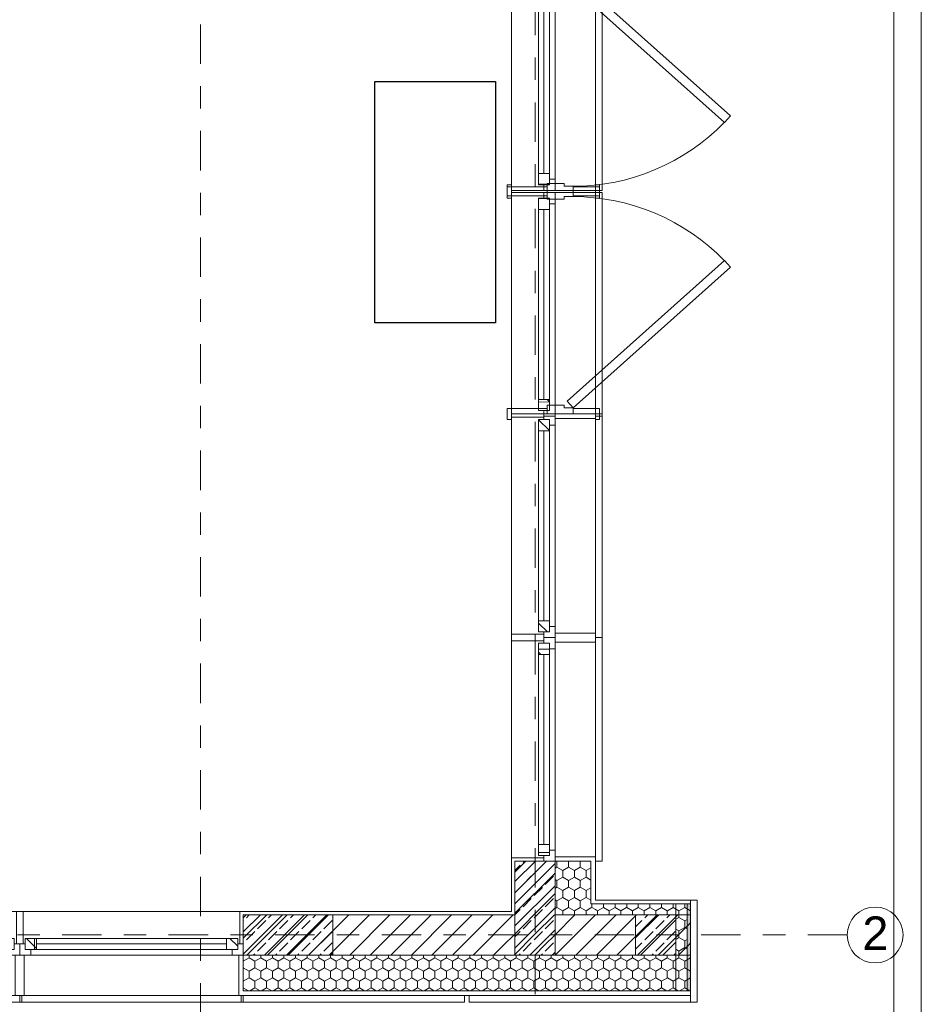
# Model space of a CAD drawing. Extents: x 5465377 to 5465550, y 5925276 to 5925338.
# Tile 23 of 182: x 5465393.15 to 5465397.19, y 5925281.86 to 5925286.26. Entities that reach past the tile are written whole.
import ezdxf

# ---------------------------------------------------------------- set-up
doc = ezdxf.new("R2010")
doc.units = 0
doc.header["$MEASUREMENT"] = 0
doc.header["$XCLIPFRAME"] = 2
doc.linetypes.add('Krawędzie ukryte', pattern=[0.19561111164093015, 0.1411111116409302, -0.05449999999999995])
doc.linetypes.add('Kropki i Kreski', pattern=[0.33513888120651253, 0.1763888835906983, -0.08819444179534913, 0, -0.07055555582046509])
for name, color, linetype, lineweight in [('#DEMCAD_RURA_OSL_Nr_Pióra__141', 7, 'Continuous', 0), ('0_Nr_Pióra__1', 7, 'Continuous', 13), ('0_Nr_Pióra__121', 255, 'Continuous', 0), ('0_Nr_Pióra__141', 7, 'Continuous', 0), ('0_Nr_Pióra__142', 7, 'Continuous', 18), ('0_Nr_Pióra__61', 251, 'Continuous', 20), ('_ARCH_Sciany_Nr_Pióra__141', 7, 'Continuous', 0), ('_ARCH_Sciany_Nr_Pióra__142', 7, 'Continuous', 18), ('Drzwi ArchiCAD_Nr_Pióra__141', 7, 'Continuous', 0), ('EGBD03_Nr_Pióra__141', 7, 'Continuous', 0), ('Okna ArchiCADa_Nr_Pióra__103', 31, 'Continuous', 15), ('Okna ArchiCADa_Nr_Pióra__141', 7, 'Continuous', 0), ('tabelki_Nr_pióra__7_Nr_Pióra__141', 7, 'Continuous', 0)]:
    doc.layers.add(name, color=color, linetype=linetype, lineweight=lineweight)
doc.layers.add('_ARCH_Sciany', color=7, linetype='Continuous')
doc.layers.add('EGBD03', color=7, linetype='Continuous')
doc.styles.add('GENERATED_STYLE_1', font='arial.ttf')
picture_1 = doc.add_image_def('image1.jpg', size_in_pixel=(300, 150))
pattern_1 = [(90.00000000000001, (5464021.330722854, 5925651.473568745), (-0.05196152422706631, 0), [0.03, -0.06]), (90.00000000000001, (5464021.304742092, 5925651.518568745), (-0.05196152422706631, 0), [0.03, -0.06]), (150.0000000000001, (5464021.330722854, 5925651.503568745), (0.02598076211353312, 0.04500000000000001), [0.03, -0.06]), (150.0000000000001, (5464021.27876133, 5925651.503568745), (0.02598076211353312, 0.04500000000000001), [0.03, -0.06]), (-149.9999999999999, (5464021.330722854, 5925651.473568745), (-0.0259807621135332, 0.04499999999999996), [0.03, -0.05999999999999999]), (-149.9999999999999, (5464021.27876133, 5925651.473568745), (-0.0259807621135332, 0.04499999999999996), [0.03, -0.05999999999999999])]
pattern_2 = [(45, (5464021.330722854, 5925651.473568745), (-0.04596193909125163, 0.04596193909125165), [])]
pattern_3 = [(90.00000000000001, (5464021.330722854, 5925651.473568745), (-0.0649999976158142, 0), []), (45.00000000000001, (5464021.330722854, 5925651.473568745), (-0.0649999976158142, 0.06499999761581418), [])]
pattern_4 = [(45, (5464021.330722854, 5925651.473568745), (-0.04949747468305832, 0.04949747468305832), []), (45, (5464021.305974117, 5925651.498317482), (-0.04949747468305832, 0.04949747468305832), [0.0525, -0.0175])]

# ---------------------------------------------------------------- blocks, each defined once
blk = doc.blocks.new('O1 rozwierane 12', base_point=(5464021.330722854, 5925651.473568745))
at = {"layer": 'Okna ArchiCADa_Nr_Pióra__103', "linetype": 'Continuous'}
h = blk.add_hatch(dxfattribs=at)
h.set_pattern_fill('cegła_szamotowa', color=256, style=0, pattern_type=2)
h.set_pattern_definition(pattern_3)
h.paths.add_polyline_path([(5464020.855722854, 5925651.398568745), (5464020.905722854, 5925651.398568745), (5464020.905722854, 5925651.448568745), (5464020.855722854, 5925651.448568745)], flags=0)
h = blk.add_hatch(dxfattribs=at)
h.set_pattern_fill('cegła_szamotowa', color=256, style=0, pattern_type=2)
h.set_pattern_definition(pattern_3)
h.paths.add_polyline_path([(5464021.805722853, 5925651.448568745), (5464021.755722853, 5925651.448568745), (5464021.755722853, 5925651.398568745), (5464021.805722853, 5925651.398568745)], flags=0)
at = {"layer": 'Okna ArchiCADa_Nr_Pióra__141', "linetype": 'Continuous'}
for p, q in [((5464020.830722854, 5925651.653568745), (5464020.830722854, 5925651.683568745)), ((5464020.830722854, 5925651.683568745), (5464021.830722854, 5925651.683568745)), ((5464021.830722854, 5925651.683568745), (5464021.830722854, 5925651.653568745)), ((5464020.850722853, 5925651.653568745), (5464021.810722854, 5925651.653568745)), ((5464020.880722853, 5925651.473568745), (5464020.830722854, 5925651.473568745)), ((5464020.830722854, 5925651.473568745), (5464020.830722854, 5925651.423568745)), ((5464020.830722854, 5925651.473568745), (5464020.830722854, 5925651.423568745)), ((5464020.880722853, 5925651.448568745), (5464020.880722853, 5925651.473568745)), ((5464021.780722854, 5925651.473568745), (5464020.880722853, 5925651.473568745)), ((5464021.830722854, 5925651.473568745), (5464021.780722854, 5925651.473568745)), ((5464021.780722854, 5925651.473568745), (5464021.780722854, 5925651.448568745)), ((5464021.830722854, 5925651.423568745), (5464021.830722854, 5925651.473568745)), ((5464021.830722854, 5925651.473568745), (5464021.830722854, 5925651.423568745)), ((5464020.830722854, 5925651.423568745), (5464020.855722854, 5925651.423568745)), ((5464020.855722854, 5925651.423568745), (5464020.855722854, 5925651.448568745)), ((5464020.855722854, 5925651.448568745), (5464020.880722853, 5925651.448568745)), ((5464020.905722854, 5925651.448568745), (5464020.855722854, 5925651.448568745)), ((5464020.855722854, 5925651.448568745), (5464020.855722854, 5925651.398568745)), ((5464020.905722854, 5925651.448568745), (5464021.755722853, 5925651.448568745)), ((5464020.905722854, 5925651.398568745), (5464020.905722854, 5925651.448568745)), ((5464020.905722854, 5925651.423568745), (5464021.755722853, 5925651.423568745)), ((5464021.805722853, 5925651.448568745), (5464021.755722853, 5925651.448568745)), ((5464021.755722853, 5925651.448568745), (5464021.755722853, 5925651.398568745)), ((5464021.780722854, 5925651.448568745), (5464021.805722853, 5925651.448568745)), ((5464021.805722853, 5925651.448568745), (5464021.805722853, 5925651.423568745)), ((5464021.805722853, 5925651.398568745), (5464021.805722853, 5925651.448568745)), ((5464021.805722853, 5925651.423568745), (5464021.830722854, 5925651.423568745)), ((5464020.855722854, 5925651.398568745), (5464020.905722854, 5925651.398568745)), ((5464020.905722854, 5925651.398568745), (5464021.755722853, 5925651.398568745)), ((5464020.905722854, 5925651.398568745), (5464021.755722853, 5925651.398568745)), ((5464021.755722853, 5925651.398568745), (5464021.805722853, 5925651.398568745)), ((5464020.845722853, 5925651.278568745), (5464021.815722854, 5925651.278568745)), ((5464020.845722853, 5925651.278568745), (5464021.815722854, 5925651.278568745))]:
    blk.add_line(p, q, dxfattribs=at)
blk = doc.blocks.new('D1 Drzwi proste 12', base_point=(5464021.330722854, 5925651.473568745))
at = {"layer": 'Drzwi ArchiCAD_Nr_Pióra__141', "linetype": 'Continuous'}
for p, q in [((5464021.174582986, 5925652.178250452), (5464021.144723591, 5925652.151634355)), ((5464021.802722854, 5925651.473568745), (5464021.174582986, 5925652.178250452)), ((5464021.144723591, 5925652.151634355), (5464021.772863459, 5925651.446952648)), ((5464020.805722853, 5925651.573568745), (5464020.805722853, 5925651.592568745)), ((5464020.805722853, 5925651.592568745), (5464020.855722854, 5925651.592568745)), ((5464020.855722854, 5925651.592568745), (5464020.855722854, 5925651.573568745)), ((5464021.805722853, 5925651.592568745), (5464021.855722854, 5925651.592568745)), ((5464021.805722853, 5925651.573568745), (5464021.805722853, 5925651.592568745)), ((5464021.855722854, 5925651.592568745), (5464021.855722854, 5925651.573568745)), ((5464020.855722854, 5925651.573568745), (5464020.805722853, 5925651.573568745)), ((5464020.830722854, 5925651.573568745), (5464020.805722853, 5925651.573568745)), ((5464020.830722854, 5925651.473568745), (5464020.830722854, 5925651.573568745)), ((5464020.830722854, 5925651.573568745), (5464020.855722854, 5925651.573568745)), ((5464020.830722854, 5925651.573568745), (5464020.830722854, 5925651.553568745)), ((5464020.830722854, 5925651.553568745), (5464020.830722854, 5925651.473568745)), ((5464020.855722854, 5925651.573568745), (5464020.855722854, 5925651.473568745)), ((5464021.805722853, 5925651.473568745), (5464021.805722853, 5925651.573568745)), ((5464021.805722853, 5925651.573568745), (5464021.830722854, 5925651.573568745)), ((5464021.855722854, 5925651.573568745), (5464021.805722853, 5925651.573568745)), ((5464021.830722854, 5925651.573568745), (5464021.830722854, 5925651.473568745)), ((5464021.830722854, 5925651.573568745), (5464021.830722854, 5925651.553568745)), ((5464021.830722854, 5925651.573568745), (5464021.855722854, 5925651.573568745)), ((5464021.830722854, 5925651.553568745), (5464021.830722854, 5925651.473568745)), ((5464020.855722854, 5925651.473568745), (5464020.830722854, 5925651.473568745)), ((5464020.858722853, 5925651.473568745), (5464020.830722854, 5925651.473568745)), ((5464020.830722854, 5925651.473568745), (5464020.830722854, 5925651.358568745)), ((5464020.830722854, 5925651.473568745), (5464020.830722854, 5925651.393568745)), ((5464020.858722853, 5925651.433568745), (5464020.858722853, 5925651.473568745)), ((5464021.772863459, 5925651.446952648), (5464021.802722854, 5925651.473568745)), ((5464021.830722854, 5925651.473568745), (5464021.802722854, 5925651.473568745)), ((5464021.802722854, 5925651.473568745), (5464021.802722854, 5925651.433568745)), ((5464021.830722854, 5925651.473568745), (5464021.805722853, 5925651.473568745)), ((5464021.830722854, 5925651.358568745), (5464021.830722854, 5925651.473568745)), ((5464021.830722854, 5925651.473568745), (5464021.830722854, 5925651.393568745)), ((5464020.870722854, 5925651.433568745), (5464020.858722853, 5925651.433568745)), ((5464020.870722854, 5925651.358568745), (5464020.870722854, 5925651.433568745)), ((5464021.802722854, 5925651.433568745), (5464021.790722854, 5925651.433568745)), ((5464021.790722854, 5925651.433568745), (5464021.790722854, 5925651.358568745)), ((5464020.830722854, 5925651.393568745), (5464020.830722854, 5925651.358568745)), ((5464021.830722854, 5925651.393568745), (5464021.830722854, 5925651.358568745)), ((5464020.830722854, 5925651.198568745), (5464020.830722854, 5925651.358568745)), ((5464020.830722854, 5925651.358568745), (5464020.855722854, 5925651.358568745)), ((5464020.830722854, 5925651.358568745), (5464020.870722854, 5925651.358568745)), ((5464020.830722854, 5925651.358568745), (5464020.830722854, 5925651.213568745)), ((5464020.855722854, 5925651.358568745), (5464020.855722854, 5925651.198568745)), ((5464021.790722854, 5925651.358568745), (5464021.830722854, 5925651.358568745)), ((5464021.805722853, 5925651.198568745), (5464021.805722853, 5925651.358568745)), ((5464021.805722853, 5925651.358568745), (5464021.830722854, 5925651.358568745)), ((5464021.830722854, 5925651.358568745), (5464021.830722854, 5925651.198568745)), ((5464021.830722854, 5925651.358568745), (5464021.830722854, 5925651.213568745)), ((5464020.805722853, 5925651.179568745), (5464020.805722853, 5925651.198568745)), ((5464020.805722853, 5925651.198568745), (5464020.855722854, 5925651.198568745)), ((5464020.830722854, 5925651.198568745), (5464020.805722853, 5925651.198568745)), ((5464020.830722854, 5925651.213568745), (5464020.830722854, 5925651.198568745)), ((5464020.855722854, 5925651.198568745), (5464020.830722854, 5925651.198568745)), ((5464020.855722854, 5925651.198568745), (5464020.855722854, 5925651.179568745)), ((5464021.830722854, 5925651.198568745), (5464021.805722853, 5925651.198568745)), ((5464021.805722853, 5925651.198568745), (5464021.855722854, 5925651.198568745)), ((5464021.805722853, 5925651.179568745), (5464021.805722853, 5925651.198568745)), ((5464021.830722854, 5925651.213568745), (5464021.830722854, 5925651.198568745)), ((5464021.830722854, 5925651.198568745), (5464021.855722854, 5925651.198568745)), ((5464021.855722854, 5925651.198568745), (5464021.855722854, 5925651.179568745)), ((5464020.855722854, 5925651.179568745), (5464020.805722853, 5925651.179568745)), ((5464021.855722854, 5925651.179568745), (5464021.805722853, 5925651.179568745))]:
    blk.add_line(p, q, dxfattribs=at)
blk.add_arc((5464021.802722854, 5925651.473568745), 0.944, 134.1417183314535, 180, dxfattribs=at)
blk = doc.blocks.new('D1 Drzwi proste 12_2', base_point=(5464021.330722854, 5925651.473568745))
at = {"layer": 'Drzwi ArchiCAD_Nr_Pióra__141', "linetype": 'Continuous'}
for p, q in [((5464021.174582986, 5925652.178250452), (5464021.144723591, 5925652.151634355)), ((5464021.802722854, 5925651.473568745), (5464021.174582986, 5925652.178250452)), ((5464021.144723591, 5925652.151634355), (5464021.772863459, 5925651.446952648)), ((5464020.805722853, 5925651.573568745), (5464020.805722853, 5925651.592568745)), ((5464020.805722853, 5925651.592568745), (5464020.855722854, 5925651.592568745)), ((5464020.855722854, 5925651.592568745), (5464020.855722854, 5925651.573568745)), ((5464021.805722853, 5925651.592568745), (5464021.855722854, 5925651.592568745)), ((5464021.805722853, 5925651.573568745), (5464021.805722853, 5925651.592568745)), ((5464021.855722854, 5925651.592568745), (5464021.855722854, 5925651.573568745)), ((5464020.855722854, 5925651.573568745), (5464020.805722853, 5925651.573568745)), ((5464020.830722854, 5925651.573568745), (5464020.805722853, 5925651.573568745)), ((5464020.830722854, 5925651.473568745), (5464020.830722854, 5925651.573568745)), ((5464020.830722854, 5925651.573568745), (5464020.855722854, 5925651.573568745)), ((5464020.830722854, 5925651.573568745), (5464020.830722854, 5925651.553568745)), ((5464020.830722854, 5925651.553568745), (5464020.830722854, 5925651.473568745)), ((5464020.855722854, 5925651.573568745), (5464020.855722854, 5925651.473568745)), ((5464021.805722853, 5925651.473568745), (5464021.805722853, 5925651.573568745)), ((5464021.805722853, 5925651.573568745), (5464021.830722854, 5925651.573568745)), ((5464021.855722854, 5925651.573568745), (5464021.805722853, 5925651.573568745)), ((5464021.830722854, 5925651.573568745), (5464021.830722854, 5925651.473568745)), ((5464021.830722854, 5925651.573568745), (5464021.830722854, 5925651.553568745)), ((5464021.830722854, 5925651.573568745), (5464021.855722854, 5925651.573568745)), ((5464021.830722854, 5925651.553568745), (5464021.830722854, 5925651.473568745)), ((5464020.855722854, 5925651.473568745), (5464020.830722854, 5925651.473568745)), ((5464020.858722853, 5925651.473568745), (5464020.830722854, 5925651.473568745)), ((5464020.830722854, 5925651.473568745), (5464020.830722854, 5925651.358568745)), ((5464020.830722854, 5925651.473568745), (5464020.830722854, 5925651.393568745)), ((5464020.858722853, 5925651.433568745), (5464020.858722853, 5925651.473568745)), ((5464021.772863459, 5925651.446952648), (5464021.802722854, 5925651.473568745)), ((5464021.830722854, 5925651.473568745), (5464021.802722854, 5925651.473568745)), ((5464021.802722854, 5925651.473568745), (5464021.802722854, 5925651.433568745)), ((5464021.830722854, 5925651.473568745), (5464021.805722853, 5925651.473568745)), ((5464021.830722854, 5925651.358568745), (5464021.830722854, 5925651.473568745)), ((5464021.830722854, 5925651.473568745), (5464021.830722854, 5925651.393568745)), ((5464020.870722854, 5925651.433568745), (5464020.858722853, 5925651.433568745)), ((5464020.870722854, 5925651.358568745), (5464020.870722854, 5925651.433568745)), ((5464021.802722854, 5925651.433568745), (5464021.790722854, 5925651.433568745)), ((5464021.790722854, 5925651.433568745), (5464021.790722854, 5925651.358568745)), ((5464020.830722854, 5925651.393568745), (5464020.830722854, 5925651.358568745)), ((5464021.830722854, 5925651.393568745), (5464021.830722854, 5925651.358568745)), ((5464020.830722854, 5925651.198568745), (5464020.830722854, 5925651.358568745)), ((5464020.830722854, 5925651.358568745), (5464020.855722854, 5925651.358568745)), ((5464020.830722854, 5925651.358568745), (5464020.870722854, 5925651.358568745)), ((5464020.830722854, 5925651.358568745), (5464020.830722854, 5925651.213568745)), ((5464020.855722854, 5925651.358568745), (5464020.855722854, 5925651.198568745)), ((5464021.790722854, 5925651.358568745), (5464021.830722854, 5925651.358568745)), ((5464021.805722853, 5925651.198568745), (5464021.805722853, 5925651.358568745)), ((5464021.805722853, 5925651.358568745), (5464021.830722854, 5925651.358568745)), ((5464021.830722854, 5925651.358568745), (5464021.830722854, 5925651.198568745)), ((5464021.830722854, 5925651.358568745), (5464021.830722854, 5925651.213568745)), ((5464020.805722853, 5925651.179568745), (5464020.805722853, 5925651.198568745)), ((5464020.805722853, 5925651.198568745), (5464020.855722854, 5925651.198568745)), ((5464020.830722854, 5925651.198568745), (5464020.805722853, 5925651.198568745)), ((5464020.830722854, 5925651.213568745), (5464020.830722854, 5925651.198568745)), ((5464020.855722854, 5925651.198568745), (5464020.830722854, 5925651.198568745)), ((5464020.855722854, 5925651.198568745), (5464020.855722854, 5925651.179568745)), ((5464021.830722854, 5925651.198568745), (5464021.805722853, 5925651.198568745)), ((5464021.805722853, 5925651.198568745), (5464021.855722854, 5925651.198568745)), ((5464021.805722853, 5925651.179568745), (5464021.805722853, 5925651.198568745)), ((5464021.830722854, 5925651.213568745), (5464021.830722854, 5925651.198568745)), ((5464021.830722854, 5925651.198568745), (5464021.855722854, 5925651.198568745)), ((5464021.855722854, 5925651.198568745), (5464021.855722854, 5925651.179568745)), ((5464020.855722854, 5925651.179568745), (5464020.805722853, 5925651.179568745)), ((5464021.855722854, 5925651.179568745), (5464021.805722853, 5925651.179568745))]:
    blk.add_line(p, q, dxfattribs=at)
blk.add_arc((5464021.802722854, 5925651.473568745), 0.944, 134.1417183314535, 180, dxfattribs=at)
blk = doc.blocks.new('Ściana_435', base_point=(5465395.354072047, 5925282.27533285))
at = {"layer": '_ARCH_Sciany_Nr_Pióra__141', "linetype": 'Continuous'}
h = blk.add_hatch(dxfattribs=at)
h.set_pattern_fill('cegła_zwykła', color=256, style=0, pattern_type=2)
h.set_pattern_definition(pattern_2)
h.paths.add_polyline_path([(5465395.369072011, 5925282.26033285), (5465395.549072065, 5925282.26033285), (5465395.549072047, 5925282.500332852), (5465395.499072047, 5925282.500332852), (5465395.369072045, 5925282.500332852)], flags=0)
h = blk.add_hatch(dxfattribs=at)
h.set_pattern_fill('Styropian2', color=256, style=0, pattern_type=2)
h.set_pattern_definition(pattern_1)
h.paths.add_polyline_path([(5465395.709072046, 5925282.500332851), (5465395.549072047, 5925282.500332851), (5465395.549072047, 5925282.310332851), (5465395.709072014, 5925282.310332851)], flags=0)
h = blk.add_hatch(dxfattribs=at)
h.set_pattern_fill('Styropian2', color=256, style=0, pattern_type=2)
h.set_pattern_definition(pattern_1)
h.paths.add_polyline_path([(5465395.709072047, 5925282.26033285), (5465395.709072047, 5925282.310332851), (5465395.549072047, 5925282.310332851), (5465395.549072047, 5925282.26033285)], flags=0)
h = blk.add_hatch(dxfattribs=at)
h.set_pattern_fill('Styropian2', color=256, style=0, pattern_type=2)
h.set_pattern_definition(pattern_1)
h.paths.add_polyline_path([(5465395.729072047, 5925282.26033285), (5465395.729072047, 5925282.310332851), (5465395.709072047, 5925282.310332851), (5465395.709072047, 5925282.26033285)], flags=0)
h = blk.add_hatch(dxfattribs=at)
h.set_pattern_fill('cegła_zwykła', color=256, style=0, pattern_type=2)
h.set_pattern_definition(pattern_2)
h.paths.add_polyline_path([(5465395.549072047, 5925282.08033285), (5465395.549072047, 5925282.26033285), (5465395.369072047, 5925282.26033285)], flags=0)
h = blk.add_hatch(dxfattribs=at)
h.set_pattern_fill('cegła_zwykła', color=256, style=0, pattern_type=2)
h.set_pattern_definition(pattern_2)
h.paths.add_polyline_path([(5465395.709072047, 5925282.08033285), (5465395.709072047, 5925282.26033285), (5465395.549072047, 5925282.26033285), (5465395.549072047, 5925282.08033285)], flags=0)
h = blk.add_hatch(dxfattribs=at)
h.set_pattern_fill('cegła_zwykła', color=256, style=0, pattern_type=2)
h.set_pattern_definition(pattern_2)
h.paths.add_polyline_path([(5465395.729072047, 5925282.08033285), (5465395.729072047, 5925282.26033285), (5465395.709072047, 5925282.26033285), (5465395.709072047, 5925282.08033285)], flags=0)
h = blk.add_hatch(dxfattribs=at)
h.set_pattern_fill('Styropian2', color=256, style=0, pattern_type=2)
h.set_pattern_definition(pattern_1)
h.paths.add_polyline_path([(5465395.709072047, 5925282.08033285), (5465395.549072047, 5925282.08033285)], flags=0)
h = blk.add_hatch(dxfattribs=at)
h.set_pattern_fill('Styropian2', color=256, style=0, pattern_type=2)
h.set_pattern_definition(pattern_1)
h.paths.add_polyline_path([(5465395.709072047, 5925281.92033285), (5465395.709072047, 5925282.08033285), (5465395.549072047, 5925282.08033285)], flags=0)
h = blk.add_hatch(dxfattribs=at)
h.set_pattern_fill('Styropian2', color=256, style=0, pattern_type=2)
h.set_pattern_definition(pattern_1)
h.paths.add_polyline_path([(5465395.729072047, 5925281.92033285), (5465395.729072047, 5925282.08033285), (5465395.709072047, 5925282.08033285), (5465395.709072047, 5925281.92033285)], flags=0)
for p, q in [((5465395.354072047, 5925284.49033285), (5465395.354072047, 5925284.48533285)), ((5465395.354072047, 5925284.48533285), (5465395.499072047, 5925284.48533285)), ((5465395.499072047, 5925284.49033285), (5465395.499072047, 5925284.48533285)), ((5465395.549072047, 5925284.49033285), (5465395.549072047, 5925284.48033285)), ((5465395.729072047, 5925284.48033285), (5465395.549072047, 5925284.48033285)), ((5465395.729072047, 5925284.49033285), (5465395.729072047, 5925284.48033285)), ((5465395.354072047, 5925283.515332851), (5465395.499072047, 5925283.515332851)), ((5465395.354072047, 5925283.50033285), (5465395.354072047, 5925283.515332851)), ((5465395.354072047, 5925283.50033285), (5465395.354072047, 5925283.48533285)), ((5465395.354072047, 5925283.48533285), (5465395.499072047, 5925283.48533285)), ((5465395.499072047, 5925283.50033285), (5465395.499072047, 5925283.515332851)), ((5465395.499072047, 5925283.50033285), (5465395.499072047, 5925283.48533285)), ((5465395.729072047, 5925283.520332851), (5465395.549072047, 5925283.520332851)), ((5465395.549072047, 5925283.50033285), (5465395.549072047, 5925283.520332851)), ((5465395.549072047, 5925283.50033285), (5465395.549072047, 5925283.48033285)), ((5465395.729072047, 5925283.50033285), (5465395.729072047, 5925283.520332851)), ((5465395.729072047, 5925283.50033285), (5465395.729072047, 5925283.48033285)), ((5465395.729072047, 5925283.48033285), (5465395.549072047, 5925283.48033285)), ((5465395.354072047, 5925282.515332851), (5465395.499072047, 5925282.515332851)), ((5465395.354072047, 5925282.50033285), (5465395.354072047, 5925282.515332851)), ((5465395.499072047, 5925282.50033285), (5465395.499072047, 5925282.515332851)), ((5465395.729072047, 5925282.520332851), (5465395.549072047, 5925282.520332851)), ((5465395.549072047, 5925282.50033285), (5465395.549072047, 5925282.520332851)), ((5465395.729072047, 5925282.50033285), (5465395.729072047, 5925282.520332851)), ((5465395.354072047, 5925282.50033285), (5465395.354072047, 5925282.27533285)), ((5465395.549072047, 5925282.50033285), (5465395.499072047, 5925282.50033285)), ((5465395.709072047, 5925282.50033285), (5465395.549072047, 5925282.50033285)), ((5465395.709072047, 5925282.310332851), (5465395.709072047, 5925282.50033285)), ((5465395.729072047, 5925282.32533285), (5465395.729072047, 5925282.50033285)), ((5465395.729072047, 5925282.310332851), (5465395.709072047, 5925282.310332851)), ((5465395.709072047, 5925281.92033285), (5465395.729072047, 5925281.92033285))]:
    blk.add_line(p, q, dxfattribs=at)
at = {"layer": '_ARCH_Sciany_Nr_Pióra__142', "linetype": 'Continuous'}
for p, q in [((5465395.369072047, 5925282.50033285), (5465395.369072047, 5925282.26033285)), ((5465395.369072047, 5925282.50033285), (5465395.499072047, 5925282.50033285)), ((5465395.549072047, 5925282.26033285), (5465395.549072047, 5925282.50033285)), ((5465395.709072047, 5925282.26033285), (5465395.549072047, 5925282.26033285)), ((5465395.729072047, 5925282.26033285), (5465395.709072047, 5925282.26033285)), ((5465395.549072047, 5925282.08033285), (5465395.709072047, 5925282.08033285)), ((5465395.709072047, 5925282.08033285), (5465395.729072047, 5925282.08033285))]:
    blk.add_line(p, q, dxfattribs=at)
at = {"layer": 'Drzwi ArchiCAD_Nr_Pióra__141', "linetype": 'Continuous', "xscale": -1, "rotation": 270.000000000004}
blk.add_blockref('D1 Drzwi proste 12', (5465395.629072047, 5925285.99033285), dxfattribs=at)
at = {"layer": 'Drzwi ArchiCAD_Nr_Pióra__141', "linetype": 'Continuous', "rotation": 270.000000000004}
blk.add_blockref('D1 Drzwi proste 12_2', (5465395.629072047, 5925285.00033285), dxfattribs=at)
at = {"layer": 'Okna ArchiCADa_Nr_Pióra__141', "linetype": 'Continuous', "rotation": 270.000000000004}
for p in [(5465395.549072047, 5925286.00033285), (5465395.549072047, 5925284.99033285), (5465395.549072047, 5925284.00033285), (5465395.549072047, 5925283.00033285)]:
    blk.add_blockref('O1 rozwierane 12', p, dxfattribs=at)
blk = doc.blocks.new('O1 rozwierane 12_4', base_point=(5464021.330722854, 5925651.473568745))
at = {"layer": 'Okna ArchiCADa_Nr_Pióra__103', "linetype": 'Continuous'}
h = blk.add_hatch(dxfattribs=at)
h.set_pattern_fill('cegła_szamotowa', color=256, style=0, pattern_type=2)
h.set_pattern_definition(pattern_3)
h.paths.add_polyline_path([(5464020.855722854, 5925651.398568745), (5464020.905722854, 5925651.398568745), (5464020.905722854, 5925651.448568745), (5464020.855722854, 5925651.448568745)], flags=0)
h = blk.add_hatch(dxfattribs=at)
h.set_pattern_fill('cegła_szamotowa', color=256, style=0, pattern_type=2)
h.set_pattern_definition(pattern_3)
h.paths.add_polyline_path([(5464021.805722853, 5925651.448568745), (5464021.755722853, 5925651.448568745), (5464021.755722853, 5925651.398568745), (5464021.805722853, 5925651.398568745)], flags=0)
at = {"layer": 'Okna ArchiCADa_Nr_Pióra__141', "linetype": 'Continuous'}
for p, q in [((5464020.830722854, 5925651.653568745), (5464020.830722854, 5925651.683568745)), ((5464020.830722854, 5925651.683568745), (5464021.830722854, 5925651.683568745)), ((5464021.830722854, 5925651.683568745), (5464021.830722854, 5925651.653568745)), ((5464020.850722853, 5925651.653568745), (5464021.810722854, 5925651.653568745)), ((5464020.880722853, 5925651.473568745), (5464020.830722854, 5925651.473568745)), ((5464020.830722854, 5925651.473568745), (5464020.830722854, 5925651.423568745)), ((5464020.830722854, 5925651.473568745), (5464020.830722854, 5925651.423568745)), ((5464020.880722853, 5925651.448568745), (5464020.880722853, 5925651.473568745)), ((5464021.780722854, 5925651.473568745), (5464020.880722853, 5925651.473568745)), ((5464021.830722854, 5925651.473568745), (5464021.780722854, 5925651.473568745)), ((5464021.780722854, 5925651.473568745), (5464021.780722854, 5925651.448568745)), ((5464021.830722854, 5925651.423568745), (5464021.830722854, 5925651.473568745)), ((5464021.830722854, 5925651.473568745), (5464021.830722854, 5925651.423568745)), ((5464020.830722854, 5925651.423568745), (5464020.855722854, 5925651.423568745)), ((5464020.855722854, 5925651.423568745), (5464020.855722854, 5925651.448568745)), ((5464020.855722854, 5925651.448568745), (5464020.880722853, 5925651.448568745)), ((5464020.905722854, 5925651.448568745), (5464020.855722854, 5925651.448568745)), ((5464020.855722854, 5925651.448568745), (5464020.855722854, 5925651.398568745)), ((5464020.905722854, 5925651.448568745), (5464021.755722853, 5925651.448568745)), ((5464020.905722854, 5925651.398568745), (5464020.905722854, 5925651.448568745)), ((5464020.905722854, 5925651.423568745), (5464021.755722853, 5925651.423568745)), ((5464021.805722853, 5925651.448568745), (5464021.755722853, 5925651.448568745)), ((5464021.755722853, 5925651.448568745), (5464021.755722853, 5925651.398568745)), ((5464021.780722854, 5925651.448568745), (5464021.805722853, 5925651.448568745)), ((5464021.805722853, 5925651.448568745), (5464021.805722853, 5925651.423568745)), ((5464021.805722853, 5925651.398568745), (5464021.805722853, 5925651.448568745)), ((5464021.805722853, 5925651.423568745), (5464021.830722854, 5925651.423568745)), ((5464020.855722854, 5925651.398568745), (5464020.905722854, 5925651.398568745)), ((5464020.905722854, 5925651.398568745), (5464021.755722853, 5925651.398568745)), ((5464020.905722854, 5925651.398568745), (5464021.755722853, 5925651.398568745)), ((5464021.755722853, 5925651.398568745), (5464021.805722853, 5925651.398568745)), ((5464020.845722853, 5925651.278568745), (5464021.815722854, 5925651.278568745)), ((5464020.845722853, 5925651.278568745), (5464021.815722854, 5925651.278568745))]:
    blk.add_line(p, q, dxfattribs=at)
blk = doc.blocks.new('Ściana_446', base_point=(5465390.154072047, 5925282.27533285))
at = {"layer": '_ARCH_Sciany_Nr_Pióra__141', "linetype": 'Continuous'}
h = blk.add_hatch(dxfattribs=at)
h.set_pattern_fill('cegła_zwykła', color=256, style=0, pattern_type=2)
h.set_pattern_definition(pattern_2)
h.paths.add_polyline_path([(5465390.154072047, 5925282.26033283), (5465390.154072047, 5925282.08033285), (5465392.154072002, 5925282.08033285), (5465392.154072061, 5925282.130332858), (5465392.154072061, 5925282.260332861)], flags=0)
h = blk.add_hatch(dxfattribs=at)
h.set_pattern_fill('cegła_zwykła', color=256, style=0, pattern_type=2)
h.set_pattern_definition(pattern_2)
h.paths.add_polyline_path([(5465394.154072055, 5925282.08033285), (5465395.549072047, 5925282.08033285), (5465395.369072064, 5925282.260332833), (5465394.154072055, 5925282.260332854), (5465394.154072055, 5925282.130332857)], flags=0)
h = blk.add_hatch(dxfattribs=at)
h.set_pattern_fill('Styropian2', color=256, style=0, pattern_type=2)
h.set_pattern_definition(pattern_1)
h.paths.add_polyline_path([(5465390.154072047, 5925281.920332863), (5465392.154072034, 5925281.920332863), (5465392.154072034, 5925282.080332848), (5465390.154072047, 5925282.080332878)], flags=0)
h = blk.add_hatch(dxfattribs=at)
h.set_pattern_fill('Styropian2', color=256, style=0, pattern_type=2)
h.set_pattern_definition(pattern_1)
h.paths.add_polyline_path([(5465395.549071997, 5925282.080332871), (5465394.154072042, 5925282.080332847), (5465394.154072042, 5925281.920332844), (5465395.709072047, 5925281.920332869)], flags=0)
for p, q in [((5465392.154072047, 5925282.27533285), (5465390.154072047, 5925282.27533285)), ((5465390.154072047, 5925282.27533285), (5465390.154072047, 5925281.90033285)), ((5465392.154072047, 5925282.27533285), (5465392.169072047, 5925282.27533285)), ((5465392.169072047, 5925282.27533285), (5465392.169072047, 5925282.13033285)), ((5465393.139072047, 5925282.27533285), (5465393.139072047, 5925282.13033285)), ((5465393.154072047, 5925282.27533285), (5465393.139072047, 5925282.27533285)), ((5465393.154072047, 5925282.27533285), (5465393.169072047, 5925282.27533285)), ((5465393.169072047, 5925282.27533285), (5465393.169072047, 5925282.13033285)), ((5465394.139072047, 5925282.27533285), (5465394.139072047, 5925282.13033285)), ((5465394.154072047, 5925282.27533285), (5465394.139072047, 5925282.27533285)), ((5465395.354072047, 5925282.27533285), (5465394.154072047, 5925282.27533285)), ((5465392.154072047, 5925282.13033285), (5465392.169072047, 5925282.13033285)), ((5465392.154072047, 5925282.08033285), (5465392.154072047, 5925282.13033285)), ((5465393.154072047, 5925282.13033285), (5465393.139072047, 5925282.13033285)), ((5465393.154072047, 5925282.13033285), (5465393.169072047, 5925282.13033285)), ((5465394.154072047, 5925282.13033285), (5465394.139072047, 5925282.13033285)), ((5465394.154072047, 5925282.08033285), (5465394.154072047, 5925282.13033285)), ((5465392.154072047, 5925282.08033285), (5465392.174072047, 5925282.08033285)), ((5465392.154072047, 5925281.92033285), (5465392.154072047, 5925282.08033285)), ((5465392.174072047, 5925281.90033285), (5465392.174072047, 5925282.08033285)), ((5465393.134072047, 5925281.90033285), (5465393.134072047, 5925282.08033285)), ((5465393.154072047, 5925282.08033285), (5465393.134072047, 5925282.08033285)), ((5465393.154072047, 5925282.08033285), (5465393.174072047, 5925282.08033285)), ((5465393.174072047, 5925281.90033285), (5465393.174072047, 5925282.08033285)), ((5465394.134072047, 5925281.90033285), (5465394.134072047, 5925282.08033285)), ((5465394.154072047, 5925282.08033285), (5465394.134072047, 5925282.08033285)), ((5465394.154072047, 5925281.92033285), (5465394.154072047, 5925282.08033285)), ((5465390.154072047, 5925281.92033285), (5465392.154072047, 5925281.92033285)), ((5465390.154072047, 5925281.90033285), (5465392.154072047, 5925281.90033285)), ((5465392.154072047, 5925281.90033285), (5465392.174072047, 5925281.90033285)), ((5465393.154072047, 5925281.90033285), (5465393.134072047, 5925281.90033285)), ((5465393.154072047, 5925281.90033285), (5465393.174072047, 5925281.90033285)), ((5465394.154072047, 5925281.90033285), (5465394.134072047, 5925281.90033285)), ((5465394.154072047, 5925281.92033285), (5465395.709072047, 5925281.92033285)), ((5465394.154072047, 5925281.90033285), (5465395.729072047, 5925281.90033285))]:
    blk.add_line(p, q, dxfattribs=at)
at = {"layer": '_ARCH_Sciany_Nr_Pióra__142', "linetype": 'Continuous'}
for p, q in [((5465392.154072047, 5925282.26033285), (5465390.154072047, 5925282.26033285)), ((5465392.154072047, 5925282.26033285), (5465392.154072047, 5925282.13033285)), ((5465395.369072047, 5925282.26033285), (5465394.154072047, 5925282.26033285)), ((5465394.154072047, 5925282.26033285), (5465394.154072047, 5925282.13033285)), ((5465390.154072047, 5925282.08033285), (5465392.154072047, 5925282.08033285)), ((5465394.154072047, 5925282.08033285), (5465395.549072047, 5925282.08033285))]:
    blk.add_line(p, q, dxfattribs=at)
at = {"layer": 'Okna ArchiCADa_Nr_Pióra__141', "linetype": 'Continuous', "xscale": -1, "rotation": 180.0000000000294}
for p in [(5465392.654072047, 5925282.08033285), (5465393.654072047, 5925282.08033285)]:
    blk.add_blockref('O1 rozwierane 12_4', p, dxfattribs=at)
blk = doc.blocks.new('Ściana_464', base_point=(5465394.154072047, 5925281.90033285))
at = {"layer": '_ARCH_Sciany_Nr_Pióra__141', "linetype": 'Continuous'}
for p, q in [((5465395.144072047, 5925281.90033285), (5465394.154072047, 5925281.90033285)), ((5465394.154072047, 5925281.90033285), (5465394.154072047, 5925281.87033285)), ((5465395.144072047, 5925281.87033285), (5465395.144072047, 5925281.90033285)), ((5465394.154072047, 5925281.87033285), (5465395.144072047, 5925281.87033285))]:
    blk.add_line(p, q, dxfattribs=at)
blk = doc.blocks.new('Ściana_465', base_point=(5465395.164072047, 5925281.90033285))
at = {"layer": '_ARCH_Sciany_Nr_Pióra__141', "linetype": 'Continuous'}
for p, q in [((5465396.154072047, 5925281.90033285), (5465395.164072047, 5925281.90033285)), ((5465395.164072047, 5925281.90033285), (5465395.164072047, 5925281.87033285)), ((5465396.154072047, 5925281.87033285), (5465396.154072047, 5925281.90033285)), ((5465395.164072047, 5925281.87033285), (5465396.154072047, 5925281.87033285))]:
    blk.add_line(p, q, dxfattribs=at)
blk = doc.blocks.new('Ściana_469', base_point=(5465393.164072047, 5925281.90033285))
at = {"layer": '_ARCH_Sciany_Nr_Pióra__141', "linetype": 'Krawędzie ukryte'}
for p, q in [((5465394.144072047, 5925281.90033285), (5465393.164072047, 5925281.90033285)), ((5465393.164072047, 5925281.90033285), (5465393.164072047, 5925281.87033285)), ((5465394.144072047, 5925281.87033285), (5465394.144072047, 5925281.90033285)), ((5465393.164072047, 5925281.87033285), (5465394.144072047, 5925281.87033285))]:
    blk.add_line(p, q, dxfattribs=at)
blk = doc.blocks.new('Ściana_492', base_point=(5465395.354072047, 5925282.32533285))
at = {"layer": '_ARCH_Sciany_Nr_Pióra__141', "linetype": 'Continuous'}
h = blk.add_hatch(dxfattribs=at)
h.set_pattern_fill('Styropian2', color=256, style=0, pattern_type=2)
h.set_pattern_definition(pattern_1)
h.paths.add_polyline_path([(5465396.154072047, 5925282.310332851), (5465395.729072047, 5925282.310332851), (5465395.729072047, 5925282.26033285), (5465396.154072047, 5925282.26033285)], flags=0)
h = blk.add_hatch(dxfattribs=at)
h.set_pattern_fill('cegła_zwykła', color=256, style=0, pattern_type=2)
h.set_pattern_definition(pattern_2)
h.paths.add_polyline_path([(5465396.154072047, 5925282.26033285), (5465395.729072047, 5925282.26033285), (5465395.729072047, 5925282.08033285), (5465396.154072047, 5925282.08033285)], flags=0)
h = blk.add_hatch(dxfattribs=at)
h.set_pattern_fill('Styropian2', color=256, style=0, pattern_type=2)
h.set_pattern_definition(pattern_1)
h.paths.add_polyline_path([(5465395.729072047, 5925281.92033285), (5465396.154072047, 5925281.92033285), (5465396.154072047, 5925282.08033285), (5465395.729072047, 5925282.08033285)], flags=0)
for p, q in [((5465396.154072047, 5925282.32533285), (5465395.729072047, 5925282.32533285)), ((5465396.154072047, 5925282.310332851), (5465395.729072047, 5925282.310332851)), ((5465396.154072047, 5925282.32533285), (5465396.154072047, 5925282.310332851)), ((5465396.154072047, 5925282.310332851), (5465396.154072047, 5925282.26033285)), ((5465396.154072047, 5925282.26033285), (5465396.154072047, 5925282.08033285)), ((5465396.154072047, 5925282.08033285), (5465396.154072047, 5925281.92033285)), ((5465395.729072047, 5925281.92033285), (5465396.154072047, 5925281.92033285)), ((5465395.729072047, 5925281.90033285), (5465396.154072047, 5925281.90033285)), ((5465396.154072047, 5925281.92033285), (5465396.154072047, 5925281.90033285))]:
    blk.add_line(p, q, dxfattribs=at)
at = {"layer": '_ARCH_Sciany_Nr_Pióra__142', "linetype": 'Continuous'}
for p, q in [((5465396.154072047, 5925282.26033285), (5465395.729072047, 5925282.26033285)), ((5465395.729072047, 5925282.08033285), (5465396.154072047, 5925282.08033285))]:
    blk.add_line(p, q, dxfattribs=at)
blk = doc.blocks.new('Linia_137409', base_point=(5465396.980076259, 5925282.17033285))
at = {"layer": 'EGBD03_Nr_Pióra__141', "linetype": 'Kropki i Kreski'}
blk.add_line((5465396.855076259, 5925282.17033285), (5465377.424707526, 5925282.17033285), dxfattribs=at)
at = {"layer": 'EGBD03_Nr_Pióra__141', "linetype": 'Continuous'}
blk.add_circle((5465396.980076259, 5925282.17033285), 0.125, dxfattribs=at)
blk = doc.blocks.new('Linia_137408', base_point=(5465395.459072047, 5925290.306363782))
at = {"layer": 'EGBD03_Nr_Pióra__141', "linetype": 'Kropki i Kreski'}
blk.add_line((5465395.459072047, 5925290.181363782), (5465395.459072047, 5925280.673500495), dxfattribs=at)
blk = doc.blocks.new('Płaszczyzna odcinająca_4', base_point=(5465393.962255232, 5925280.675473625))
at = {"layer": '0_Nr_Pióra__61', "linetype": 'Kropki i Kreski'}
blk.add_line((5465393.962255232, 5925280.825473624), (5465393.962255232, 5925290.079585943), dxfattribs=at)

msp = doc.modelspace()

# ---------------------------------------------------------------- hatches: boundary and pattern name
at = {"layer": '0_Nr_Pióra__1', "linetype": 'Continuous'}
h = msp.add_hatch(dxfattribs=at)
h.set_pattern_fill('Beton_zbrojony2', color=256, style=0, pattern_type=2)
h.set_pattern_definition(pattern_4)
h.paths.add_polyline_path([(5465395.549072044, 5925282.08033285), (5465395.549072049, 5925282.50033285), (5465395.369072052, 5925282.50033285), (5465395.369072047, 5925282.08033285)], flags=0)
h = msp.add_hatch(dxfattribs=at)
h.set_pattern_fill('Beton_zbrojony2', color=256, style=0, pattern_type=2)
h.set_pattern_definition(pattern_4)
h.paths.add_polyline_path([(5465394.554072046, 5925282.080332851), (5465394.55407205, 5925282.26033285), (5465394.154072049, 5925282.26033285), (5465394.154072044, 5925282.080332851)], flags=0)
h = msp.add_hatch(dxfattribs=at)
h.set_pattern_fill('Beton_zbrojony2', color=256, style=0, pattern_type=2)
h.set_pattern_definition(pattern_4)
h.paths.add_polyline_path([(5465396.089072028, 5925282.08033285), (5465396.089072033, 5925282.260332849), (5465395.909072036, 5925282.260332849), (5465395.909072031, 5925282.08033285)], flags=0)
at = {"layer": '0_Nr_Pióra__121', "linetype": 'Continuous'}
msp.add_hatch(color=256, dxfattribs=at).paths.add_polyline_path([(5465396.154072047, 5925282.310332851), (5465396.154072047, 5925281.92033285), (5465396.139072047, 5925281.92033285), (5465396.139072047, 5925282.310332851)], flags=0)
at = {"layer": '0_Nr_Pióra__141', "linetype": 'Continuous'}
h = msp.add_hatch(dxfattribs=at)
h.set_pattern_fill('Styropian2', color=256, style=0, pattern_type=2)
h.set_pattern_definition(pattern_1)
h.paths.add_polyline_path([(5465396.139072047, 5925281.92033285), (5465396.139072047, 5925282.310332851), (5465396.089072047, 5925282.310332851), (5465396.089072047, 5925281.92033285)], flags=0)

# ---------------------------------------------------------------- linework, layer by layer
at = {"layer": '#DEMCAD_RURA_OSL_Nr_Pióra__141', "linetype": 'Continuous'}
for p, q in [((5465396.184072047, 5925282.32533285), (5465396.154072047, 5925282.32533285)), ((5465396.184072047, 5925281.87033285), (5465396.184072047, 5925282.32533285)), ((5465396.154072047, 5925281.87033285), (5465396.184072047, 5925281.87033285))]:
    msp.add_line(p, q, dxfattribs=at)
at = {"layer": '0_Nr_Pióra__141', "linetype": 'Continuous', "flags": 128}
for points in [[(5465376.708649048, 5925290.66667613), (5465397.186817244, 5925290.66667613), (5465397.186817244, 5925276.265556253), (5465376.708649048, 5925276.265556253)], [(5465377.143852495, 5925290.513505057), (5465397.063290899, 5925290.513505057), (5465397.063290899, 5925276.392398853), (5465377.143852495, 5925276.392398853)], [(5465396.139072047, 5925281.92033285), (5465396.139072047, 5925282.310332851), (5465396.089072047, 5925282.310332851), (5465396.089072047, 5925281.92033285)], [(5465396.154072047, 5925282.310332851), (5465396.154072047, 5925281.92033285), (5465396.139072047, 5925281.92033285), (5465396.139072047, 5925282.310332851)]]:
    msp.add_lwpolyline(points, close=True, dxfattribs=at)
at = {"layer": '0_Nr_Pióra__142', "linetype": 'Continuous', "flags": 128}
for points in [[(5465395.549072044, 5925282.08033285), (5465395.549072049, 5925282.50033285), (5465395.369072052, 5925282.50033285), (5465395.369072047, 5925282.08033285)], [(5465394.554072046, 5925282.080332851), (5465394.55407205, 5925282.26033285), (5465394.154072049, 5925282.26033285), (5465394.154072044, 5925282.080332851)], [(5465396.089072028, 5925282.08033285), (5465396.089072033, 5925282.260332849), (5465395.909072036, 5925282.260332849), (5465395.909072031, 5925282.08033285)]]:
    msp.add_lwpolyline(points, close=True, dxfattribs=at)

# ---------------------------------------------------------------- block references
msp.add_blockref('Płaszczyzna odcinająca_4', (5465393.962255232, 5925280.675473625))
at = {"layer": '_ARCH_Sciany'}
for name, p in [('Ściana_435', (5465395.354072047, 5925282.27533285)), ('Ściana_492', (5465395.354072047, 5925282.32533285)), ('Ściana_446', (5465390.154072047, 5925282.27533285)), ('Ściana_469', (5465393.164072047, 5925281.90033285)), ('Ściana_464', (5465394.154072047, 5925281.90033285)), ('Ściana_465', (5465395.164072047, 5925281.90033285))]:
    msp.add_blockref(name, p, dxfattribs=at)
at = {"layer": 'EGBD03', "linetype": 'Kropki i Kreski'}
for name, p in [('Linia_137408', (5465395.459072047, 5925290.306363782)), ('Linia_137409', (5465396.980076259, 5925282.17033285))]:
    msp.add_blockref(name, p, dxfattribs=at)

# ---------------------------------------------------------------- texts
at = {"layer": 'tabelki_Nr_pióra__7_Nr_Pióra__141', "linetype": 'Continuous', "insert": (5465396.923161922, 5925282.10330428), "char_height": 0.15, "attachment_point": 7, "style": 'GENERATED_STYLE_1'}
msp.add_mtext('{2}', dxfattribs=at)

# ---------------------------------------------------------------- pictures from other files: only their frames are drawn
at = {"linetype": 'Continuous'}
image = msp.add_image(picture_1, insert=(5465394.741886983, 5925285.987810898), size_in_units=(1.0798902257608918, 0.539945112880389), rotation=-90.00000000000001, dxfattribs=at)
image.set_boundary_path([(-0.5, -0.5), (299.5, 149.5)])

doc.saveas('drawing.dxf')
